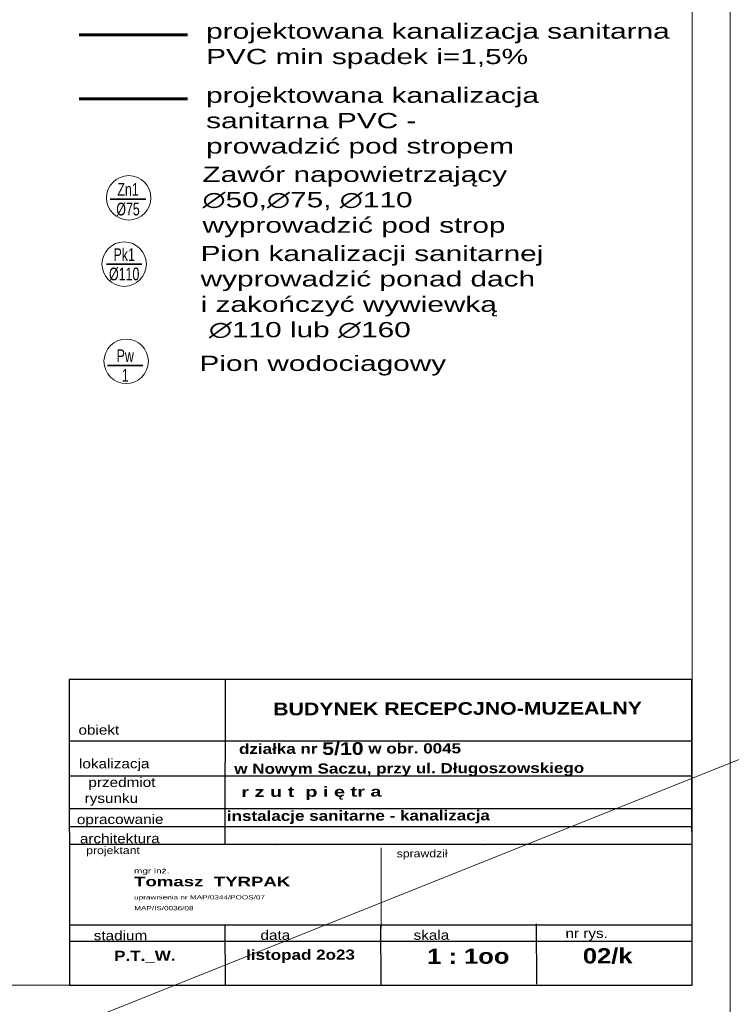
# Model space of a CAD drawing. Extents: x 4615668 to 9294084, y 16339 to 10688993.
# Tile 230 of 256: x 4722084 to 4723206, y 5341627 to 5343179. Entities that reach past the tile are written whole.
import ezdxf
from ezdxf.enums import TextEntityAlignment as Align

# ---------------------------------------------------------------- set-up
doc = ezdxf.new("R2010")
doc.units = 0
doc.header["$MEASUREMENT"] = 0
doc.linetypes.add('DASHED', pattern=[19.05, 12.7, -6.35])
for name, color, linetype in [('1', 7, 'Continuous'), ('_', 7, 'Continuous'), ('OPIS', 7, 'Continuous')]:
    doc.layers.add(name, color=color, linetype=linetype)
for name, color, linetype, lineweight in [('_InstKAN_Pion1', 41, 'Continuous', 35), ('_T_w-k_Tr_ks', 34, 'Continuous', 60), ('hatch', 253, 'Continuous', 0), ('IS_KS_piony_oznaczenia', 35, 'Continuous', 18), ('Wymiar', 7, 'Continuous', 9)]:
    doc.layers.add(name, color=color, linetype=linetype, lineweight=lineweight)
doc.styles.add('_a1', font='arial.ttf', dxfattribs={"height": 120})
doc.styles.add('ARIAL', font='arial.ttf', dxfattribs={"height": 10})
doc.styles.add('ARIAL_WYM50', font='arial.ttf', dxfattribs={"height": 15})
doc.styles.add('courier', font='stylu.ttf')
doc.styles.add('opis instalacje', font='arial.ttf', dxfattribs={"width": 0.7, "height": 12})

msp = doc.modelspace()

# ---------------------------------------------------------------- linework, layer by layer
at = {"lineweight": 0, "ltscale": 40}
msp.add_line((4722654.19, 5341873.76), (4722654.19, 5341746.84), dxfattribs=at)
for p in [(4722489.67, 5341879.04), (4722816.6, 5341879.04)]:
    msp.add_point(p, dxfattribs=at)
at = {"layer": '_InstKAN_Pion1', "color": 0, "linetype": 'Continuous'}
for p, q in [((4722283.15, 5342895.82), (4722227.15, 5342895.82)), ((4722277.12, 5342793.6), (4722221.12, 5342793.6)), ((4722278.74, 5342633.85), (4722222.74, 5342633.85))]:
    msp.add_line(p, q, dxfattribs=at)
at = {"layer": '_T_w-k_Tr_ks'}
msp.add_line((4722348.95, 5343155.08), (4722178.3, 5343155.08), dxfattribs=at)
at = {"layer": '_T_w-k_Tr_ks', "linetype": 'DASHED', "ltscale": 100}
msp.add_line((4722348.95, 5343054.07), (4722178.3, 5343054.07), dxfattribs=at)
at = {"layer": 'hatch', "color": 252}
for points in [[(4719004.06, 5341597.39), (4723204.06, 5341597.39), (4723204.06, 5344545.39), (4719004.06, 5344545.39)], [(4719004.06, 5341597.39), (4723204.06, 5341597.39), (4723204.06, 5344545.39), (4719004.06, 5344545.39)], [(4719324.06, 5344485.39), (4723144.06, 5344485.39), (4723144.06, 5341657.39), (4719324.06, 5341657.39)]]:
    msp.add_lwpolyline(points, close=True, dxfattribs=at)
at = {"layer": 'IS_KS_piony_oznaczenia', "lineweight": 13, "ltscale": 20}
for centre in [(4722256.25, 5342898.03), (4722249.12, 5342793.6), (4722252.21, 5342640.46)]:
    msp.add_circle(centre, 35, dxfattribs=at)
at = {"layer": 'OPIS'}
for p, q in [((4722407.98, 5342139.11), (4722407.63, 5341879.04)), ((4723142.79, 5342042.21), (4722162.83, 5342042.21)), ((4723143.1, 5342042.21), (4722163.14, 5342042.21)), ((4723143.24, 5341986.96), (4722163.29, 5341986.96)), ((4723143.38, 5341935.3), (4722163.43, 5341935.3)), ((4723143.46, 5341907.22), (4722163.5, 5341907.22)), ((4723143.54, 5341879.04), (4722162.74, 5341879.04)), ((4723143.8, 5341752.11), (4722163.84, 5341752.11)), ((4722407.88, 5341752.78), (4722408.14, 5341658.05)), ((4722652.85, 5341752.11), (4722653.44, 5341658.71)), ((4722898.5, 5341754.1), (4722898.75, 5341659.37)), ((4723143.87, 5341726.28), (4722163.91, 5341726.28))]:
    msp.add_line(p, q, dxfattribs=at)
msp.add_lwpolyline([(4722162.83, 5341657.39), (4723144.06, 5341657.39), (4723143.86, 5342139.11), (4722162.63, 5342139.11)], close=True, dxfattribs=at)
at = {"layer": 'Wymiar', "color": 1, "lineweight": 0, "ltscale": 40}
msp.add_line((4714804.06, 5338649.39), (4729596.39, 5344563.1), dxfattribs=at)

# ---------------------------------------------------------------- texts
at = {"layer": '1', "insert": (4722857.53, 5342013.86), "char_height": 16, "width": 884.7743, "attachment_point": 5, "rotation": 0.15445, "style": 'ARIAL_WYM50'}
msp.add_mtext('\\A1;\\pxql;{\\W1.2;\\fArial|b1|i0|c238|p34;  działka nr \\H1.25x;5/10\\H0.8x; w obr. 0045\\P w Nowym Saczu, przy ul. Długoszowskiego }', dxfattribs=at)
at = {"layer": '_', "char_height": 24, "width": 738.9983, "attachment_point": 1, "style": '_a1'}
for s, insert in [('{\\W1.4;projektowana kanalizacja sanitarna PVC min spadek i=1,5%}', (4722378.25, 5343172.75)), ('{\\W1.4;projektowana kanalizacja \\Psanitarna PVC - \\Pprowadzić pod stropem}', (4722378.25, 5343071.74)), ('{\\W1.4;Zawór napowietrzający \\P∅50,∅75, ∅110\\Pwyprowadzić pod strop}', (4722372.52, 5342947.07)), ('{\\W1.4;Pion kanalizacji sanitarnej \\Pwyprowadzić ponad dach \\Pi zakończyć wywiewką\\P ∅110 lub ∅160}', (4722369.58, 5342822.4)), ('{\\W1.4;Pion wodociagowy}', (4722367.75, 5342649.26))]:
    msp.add_mtext(s, dxfattribs=dict(at, insert=insert))
at = {"layer": '_InstKAN_Pion1', "color": 0, "linetype": 'Continuous', "style": 'opis instalacje', "width": 0.7}
for s, p in [('Zn1', (4722255.15, 5342911.32)), ('%%C75', (4722255.15, 5342880.32)), ('Pk1', (4722249.12, 5342809.1)), ('%%C110', (4722249.12, 5342778.1)), ('Pw', (4722250.74, 5342649.35)), ('1', (4722250.74, 5342618.35))]:
    msp.add_text(s, height=20, dxfattribs=at).set_placement(p, align=Align.MIDDLE)
at = {"layer": 'OPIS', "rotation": 0.15445}
for s, insert, char_height, width, attachment_point, style in [('{\\W1.2;\\fArial|b1|i0|c238|p34; BUDYNEK RECEPCJNO-MUZEALNY}', (4722769.8, 5342093.28), 20, 777.5836, 5, 'ARIAL_WYM50'), ('{\\fEuphemia|b0|i0|c0|p34;\\W1.2;obiekt}', (4722209.18, 5342059.64), 15, 711.007, 5, 'ARIAL_WYM50'), ('{\\fEuphemia|b0|i0|c0|p34;\\W1.2;lokalizacja}', (4722233.4, 5342004.39), 15, 711.007, 5, 'ARIAL_WYM50'), ('{\\fEuphemia|b0|i0|c0|p34;\\W1.2;     przedmiot\\Prysunku}', (4722228.83, 5341962.44), 15, 711.007, 5, 'ARIAL_WYM50'), ('{\\W1.4;\\fArial|b1|i0|c238|p34;\\C0; r z u t  p i ę tr a}', (4722424.96, 5341970.03), 16, 735.9235, 1, 'ARIAL'), ('{\\fEuphemia|b0|i0|c0|p34;\\W1.2;opracowanie}', (4722242.81, 5341916.66), 15, 711.007, 5, 'ARIAL_WYM50'), ('{\\W1.2;\\fArial|b1|i0|c238|p34;instalacje sanitarne - kanalizacja}', (4722618.17, 5341922.26), 16, 711.007, 5, 'ARIAL_WYM50'), ('{\\fEuphemia|b0|i0|c0|p34;\\W1.2;architektura}', (4722242.14, 5341888.48), 15, 711.007, 5, 'ARIAL_WYM50'), ('{\\W1.2;\\FEuphemia|c0;projektant}', (4722231.55, 5341868.26), 12, 711.007, 5, 'ARIAL_WYM50'), ('{\\W1.2;\\FEuphemia|c0;sprawdził}', (4722718.68, 5341863.25), 12, 711.007, 5, 'ARIAL_WYM50'), ('{\\fEuphemia|b0|i0|c0|p34;\\W1.2;stadium}', (4722243.23, 5341735.72), 15, 711.007, 5, 'ARIAL_WYM50'), ('{\\fEuphemia|b0|i0|c0|p34;\\W1.2;data}', (4722487.26, 5341736.38), 15, 711.007, 5, 'ARIAL_WYM50'), ('{\\fEuphemia|b0|i0|c0|p34;\\W1.2;skala}', (4722733.2, 5341736.38), 15, 711.007, 5, 'ARIAL_WYM50'), ('{\\fEuphemia|b0|i0|c0|p34;\\W1.2;nr rys.}', (4722977.88, 5341737.04), 15, 711.007, 5, 'ARIAL_WYM50'), ('{\\W1.2;\\fArial|b1|i0|c238|p34;\\C0;02/k}', (4722971.85, 5341715.68), 24, 735.9235, 1, 'ARIAL'), ('{\\W1.2;\\fArial|b1|i0|c238|p34;P.T._W.}', (4722281.68, 5341702.44), 16, 711.007, 5, 'ARIAL_WYM50'), ('{\\W1.2;\\fArial|b1|i0|c238|p34;listopad 2o23}', (4722526.99, 5341703.1), 16, 711.007, 5, 'ARIAL_WYM50'), ('{\\fArial|b1|i0|c238|p34;\\W1.2;\\C0;1 : 1oo}', (4722726.54, 5341715.02), 24, 735.9235, 1, 'ARIAL')]:
    msp.add_mtext(s, dxfattribs=dict(at, insert=insert, char_height=char_height, width=width, attachment_point=attachment_point, style=style))
at = {"layer": 'OPIS', "color": 7, "attachment_point": 1, "rotation": 360, "style": 'courier'}
for s, insert, char_height, width in [('{\\W1.4;\\fArial|b0|i0|c238|p34;\\H0.6097x;mgr inż. \\P\\fArial|b1|i0|c238|p34;\\H1.875x;Tomasz  TYRPAK}', (4722264.73, 5341841.67), 13.122, 541.7113), ('{\\W1.4;\\fArial|b0|i0|c238|p34;uprawnienia nr MAP/0344/POOS/07}', (4722264.87, 5341799.28), 6.561, 361.1409), ('{\\W1.4;\\fArial|b0|i0|c238|p34;MAP/IS/0036/08}', (4722264.87, 5341782.14), 6.561, 361.1409)]:
    msp.add_mtext(s, dxfattribs=dict(at, insert=insert, char_height=char_height, width=width))

doc.saveas('drawing.dxf')
